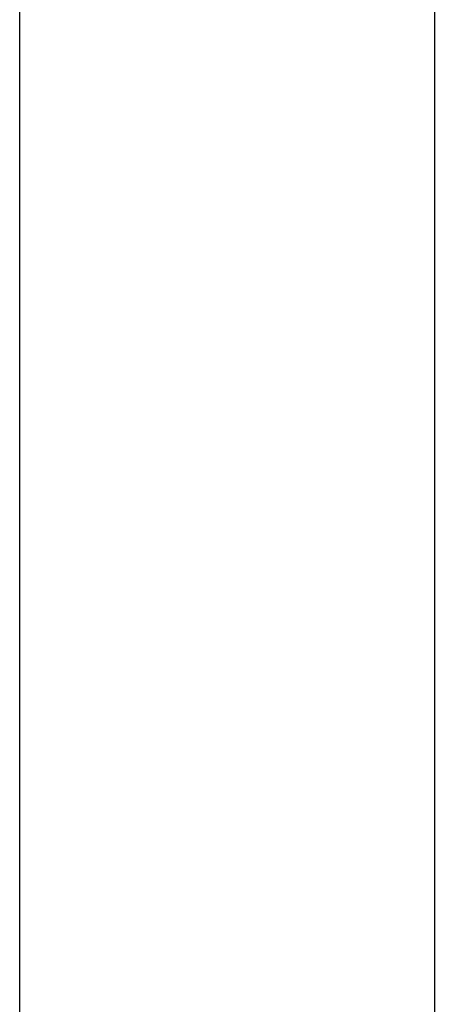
# Model space of a CAD drawing. Header units: millimetres. Extents: x -429 to 783, y -778 to 171.
# Tile 78 of 219: x 225.4 to 226.63, y -468.52 to -465.61. Entities that reach past the tile are written whole.
import ezdxf

# ---------------------------------------------------------------- set-up
doc = ezdxf.new("R2010")
doc.units = ezdxf.units.MM
doc.layers.get('0').update_dxf_attribs({"true_color": 0x000000})

msp = doc.modelspace()

# ---------------------------------------------------------------- linework, layer by layer
at = {"linetype": 'Continuous', "lineweight": -3}
msp.add_open_spline([(226.6274, -447.6641), (226.6274, -450.1443), (226.6274, -453.4057), (226.6274, -474.0063)], degree=3, dxfattribs=at)
msp.add_open_spline([(225.3983, -571.0835), (225.3983, -566.2475), (225.3983, -561.4114), (225.3983, -556.5754), (225.3983, -551.7394), (225.3983, -546.9034), (225.3983, -542.0673), (225.3983, -539.6493), (225.3983, -537.2313), (225.3983, -534.8133), (225.3983, -532.3953), (225.3983, -529.9773), (225.3983, -527.5593), (225.3983, -525.1413), (225.3983, -522.7233), (225.3983, -520.3052), (225.3983, -519.0962), (225.3983, -517.8872), (225.3983, -516.6782), (225.3983, -515.4692), (225.3983, -514.2602), (225.3983, -513.0512), (225.3983, -510.6332), (225.3983, -508.2152), (225.3983, -505.7972), (225.3983, -504.5882), (225.3983, -503.3792), (225.3983, -502.1701), (225.3983, -500.9611), (225.3983, -499.7521), (225.3983, -498.5431), (225.3983, -497.3341), (225.3983, -496.1251), (225.3983, -494.9161), (225.3983, -493.7071), (225.3983, -492.4981), (225.3983, -491.2891), (225.3983, -488.8711), (225.3983, -486.4531), (225.3983, -484.0351), (225.3983, -481.617), (225.3983, -479.199), (225.3983, -476.781), (225.3983, -474.363), (225.3983, -471.945), (225.3983, -469.527), (225.3983, -465.0737), (225.3983, -460.6204), (225.3983, -456.1671)], degree=3, knots=[914.853501, 914.853501, 914.853501, 914.853501, 1059.934198, 1059.934198, 1059.934198, 1205.01493, 1205.01493, 1205.01493, 1277.555296, 1277.555296, 1277.555296, 1350.095662, 1350.095662, 1350.095662, 1422.636027, 1422.636027, 1422.636027, 1458.90621, 1458.90621, 1458.90621, 1495.176393, 1495.176393, 1495.176393, 1567.71676, 1567.71676, 1567.71676, 1603.986943, 1603.986943, 1603.986943, 1640.257126, 1640.257126, 1640.257126, 1676.527309, 1676.527309, 1676.527309, 1712.797492, 1712.797492, 1712.797492, 1785.337858, 1785.337858, 1785.337858, 1857.878224, 1857.878224, 1857.878224, 1930.41859, 1930.41859, 1930.41859, 2064.017193, 2064.017193, 2064.017193, 2064.017193], dxfattribs=at)

doc.saveas('drawing.dxf')
